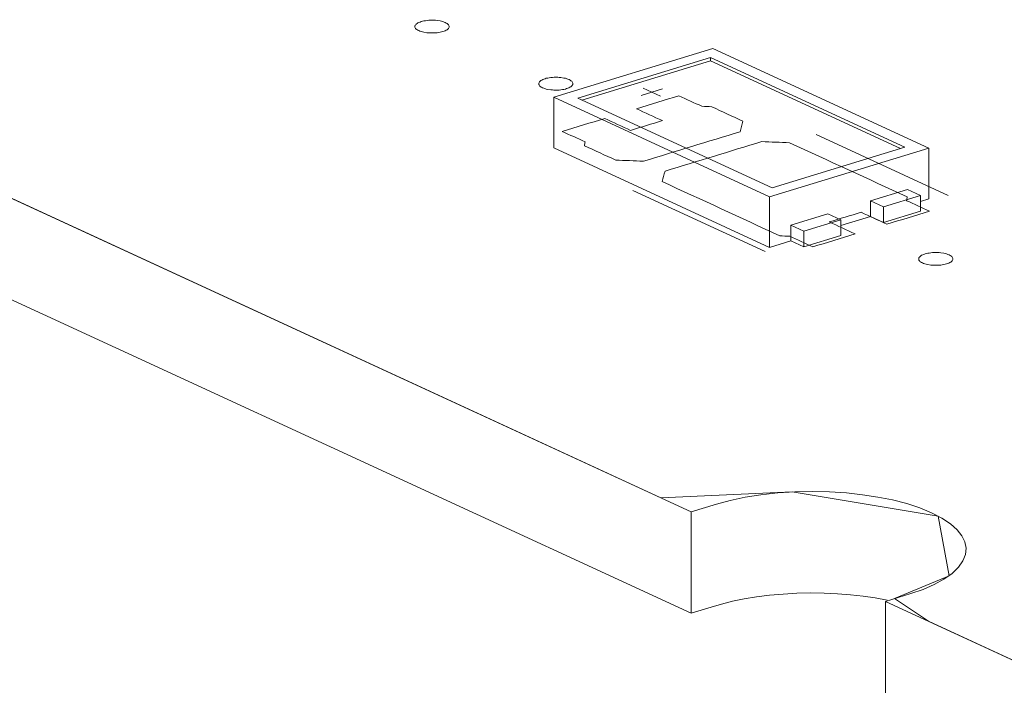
# Model space of a CAD drawing. Header units: inches. Extents: x -36 to 647, y 177 to 609.
# Tile 26 of 123: x 178 to 192, y 308 to 318. Entities that reach past the tile are written whole.
import ezdxf

# ---------------------------------------------------------------- set-up
doc = ezdxf.new("R2010")
doc.units = ezdxf.units.IN
doc.header["$MEASUREMENT"] = 0
doc.layers.add('1', color=7, linetype='Continuous')

# ---------------------------------------------------------------- blocks, each defined once
blk = doc.blocks.new('block 3487')
at = {"layer": '1', "color": 155, "lineweight": 18, "true_color": 0x4c7299}
blk.add_lwpolyline([(190.663, 316.179), (188.724, 315.587)], dxfattribs=at)
blk = doc.blocks.new('block 3488')
at = {"layer": '1', "color": 155, "lineweight": 18, "true_color": 0x4c7299}
blk.add_lwpolyline([(188.724, 315.587), (185.884, 316.897)], dxfattribs=at)
blk = doc.blocks.new('block 3937')
at = {"layer": '1', "color": 155, "lineweight": 18, "true_color": 0x4c7299}
blk.add_lwpolyline([(187.542, 310.849), (104.497, 349.157)], dxfattribs=at)
blk = doc.blocks.new('block 3944')
at = {"layer": '1', "color": 155, "lineweight": 18, "true_color": 0x4c7299}
blk.add_lwpolyline([(266.272, 274.531), (190.383, 309.538)], dxfattribs=at)
blk = doc.blocks.new('block 4017')
at = {"layer": '1', "color": 155, "lineweight": 18, "true_color": 0x4c7299}
blk.add_lwpolyline([(187.823, 317.49), (190.663, 316.179)], dxfattribs=at)
blk = doc.blocks.new('block 4018')
at = {"layer": '1', "color": 155, "lineweight": 18, "true_color": 0x4c7299}
blk.add_lwpolyline([(187.859, 317.622), (185.532, 316.911)], dxfattribs=at)
blk = doc.blocks.new('block 4019')
at = {"layer": '1', "color": 155, "lineweight": 18, "true_color": 0x4c7299}
blk.add_lwpolyline([(185.532, 316.911), (188.688, 315.455)], dxfattribs=at)
blk = doc.blocks.new('block 4020')
at = {"layer": '1', "color": 155, "lineweight": 18, "true_color": 0x4c7299}
blk.add_lwpolyline([(188.688, 315.455), (191.015, 316.166)], dxfattribs=at)
blk = doc.blocks.new('block 4021')
at = {"layer": '1', "color": 155, "lineweight": 18, "true_color": 0x4c7299}
blk.add_lwpolyline([(185.884, 316.897), (187.823, 317.49)], dxfattribs=at)
blk = doc.blocks.new('block 4022')
at = {"layer": '1', "color": 155, "lineweight": 18, "true_color": 0x4c7299}
blk.add_lwpolyline([(190.894, 315.474), (190.705, 315.561)], dxfattribs=at)
blk = doc.blocks.new('block 4023')
at = {"layer": '1', "color": 155, "lineweight": 18, "true_color": 0x4c7299}
blk.add_lwpolyline([(190.351, 315.308), (190.894, 315.474)], dxfattribs=at)
blk = doc.blocks.new('block 4024')
at = {"layer": '1', "color": 155, "lineweight": 18, "true_color": 0x4c7299}
blk.add_lwpolyline([(191.015, 316.166), (187.859, 317.622)], dxfattribs=at)
blk = doc.blocks.new('block 4025')
at = {"layer": '1', "color": 155, "lineweight": 18, "true_color": 0x4c7299}
blk.add_lwpolyline([(190.162, 315.395), (190.351, 315.308)], dxfattribs=at)
blk = doc.blocks.new('block 4026')
at = {"layer": '1', "color": 155, "lineweight": 18, "true_color": 0x4c7299}
blk.add_lwpolyline([(189.541, 315.206), (189.731, 315.119)], dxfattribs=at)
blk = doc.blocks.new('block 4027')
at = {"layer": '1', "color": 155, "lineweight": 18, "true_color": 0x4c7299}
blk.add_lwpolyline([(189.731, 315.119), (189.188, 314.953)], dxfattribs=at)
blk = doc.blocks.new('block 4478')
at = {"layer": '1', "color": 155, "lineweight": 18, "true_color": 0x4c7299}
blk.add_lwpolyline([(189.188, 314.953), (188.998, 315.04)], dxfattribs=at)
blk = doc.blocks.new('block 4545')
at = {"layer": '1', "color": 155, "lineweight": 18, "true_color": 0x4c7299}
blk.add_lwpolyline([(190.894, 315.474), (190.894, 315.242)], dxfattribs=at)
blk = doc.blocks.new('block 4546')
at = {"layer": '1', "color": 155, "lineweight": 18, "true_color": 0x4c7299}
blk.add_lwpolyline([(188.998, 315.04), (189.541, 315.206)], dxfattribs=at)
blk = doc.blocks.new('block 4547')
at = {"layer": '1', "color": 155, "lineweight": 18, "true_color": 0x4c7299}
blk.add_lwpolyline([(189.731, 314.887), (189.188, 314.721)], dxfattribs=at)
blk = doc.blocks.new('block 4548')
at = {"layer": '1', "color": 155, "lineweight": 18, "true_color": 0x4c7299}
blk.add_lwpolyline([(190.351, 315.076), (190.894, 315.242)], dxfattribs=at)
blk = doc.blocks.new('block 4549')
at = {"layer": '1', "color": 155, "lineweight": 18, "true_color": 0x4c7299}
blk.add_lwpolyline([(189.188, 314.721), (188.998, 314.808)], dxfattribs=at)
blk = doc.blocks.new('block 4886')
at = {"layer": '1', "color": 155, "lineweight": 18, "true_color": 0x4c7299}
blk.add_lwpolyline([(190.162, 315.164), (190.351, 315.076)], dxfattribs=at)
blk = doc.blocks.new('block 4887')
at = {"layer": '1', "color": 155, "lineweight": 18, "true_color": 0x4c7299}
blk.add_lwpolyline([(185.532, 316.169), (188.688, 314.713)], dxfattribs=at)
blk = doc.blocks.new('block 4888')
at = {"layer": '1', "color": 155, "lineweight": 18, "true_color": 0x4c7299}
blk.add_lwpolyline([(188.688, 314.713), (188.998, 314.808)], dxfattribs=at)
blk = doc.blocks.new('block 4889')
at = {"layer": '1', "color": 155, "lineweight": 18, "true_color": 0x4c7299}
blk.add_lwpolyline([(190.894, 315.387), (191.015, 315.424)], dxfattribs=at)
blk = doc.blocks.new('block 4890')
at = {"layer": '1', "color": 155, "lineweight": 18, "true_color": 0x4c7299}
blk.add_lwpolyline([(189.731, 315.032), (190.162, 315.164)], dxfattribs=at)
blk = doc.blocks.new('block 5219')
at = {"layer": '1', "color": 155, "lineweight": 18, "true_color": 0x4c7299}
blk.add_lwpolyline([(190.383, 308.055), (190.383, 309.538)], dxfattribs=at)
blk = doc.blocks.new('block 5220')
at = {"layer": '1', "color": 155, "lineweight": 18, "true_color": 0x4c7299}
blk.add_lwpolyline([(187.542, 309.366), (187.542, 310.849)], dxfattribs=at)
blk = doc.blocks.new('block 5247')
at = {"layer": '1', "color": 155, "lineweight": 18, "true_color": 0x4c7299}
blk.add_lwpolyline([(187.542, 309.366), (104.497, 347.674)], dxfattribs=at)
blk = doc.blocks.new('block 5363')
at = {"layer": '1', "color": 155, "lineweight": 18, "true_color": 0x4c7299}
blk.add_lwpolyline([(191.015, 316.166), (191.015, 315.424)], dxfattribs=at)
blk = doc.blocks.new('block 5364')
at = {"layer": '1', "color": 155, "lineweight": 18, "true_color": 0x4c7299}
blk.add_lwpolyline([(185.532, 316.911), (185.532, 316.169)], dxfattribs=at)
blk = doc.blocks.new('block 5365')
at = {"layer": '1', "color": 155, "lineweight": 18, "true_color": 0x4c7299}
blk.add_lwpolyline([(188.688, 315.455), (188.688, 314.713)], dxfattribs=at)
blk = doc.blocks.new('block 5366')
at = {"layer": '1', "color": 155, "lineweight": 18, "true_color": 0x4c7299}
blk.add_lwpolyline([(187.823, 317.443), (187.823, 317.49)], dxfattribs=at)
blk = doc.blocks.new('block 5367')
at = {"layer": '1', "color": 155, "lineweight": 18, "true_color": 0x4c7299}
blk.add_lwpolyline([(185.944, 316.869), (187.823, 317.443)], dxfattribs=at)
blk = doc.blocks.new('block 5368')
at = {"layer": '1', "color": 155, "lineweight": 18, "true_color": 0x4c7299}
blk.add_lwpolyline([(187.823, 317.443), (190.603, 316.161)], dxfattribs=at)
blk = doc.blocks.new('block 5369')
at = {"layer": '1', "color": 155, "lineweight": 18, "true_color": 0x4c7299}
blk.add_lwpolyline([(190.162, 315.395), (190.162, 315.164)], dxfattribs=at)
blk = doc.blocks.new('block 5370')
at = {"layer": '1', "color": 155, "lineweight": 18, "true_color": 0x4c7299}
blk.add_lwpolyline([(188.998, 315.04), (188.998, 314.808)], dxfattribs=at)
blk = doc.blocks.new('block 5371')
at = {"layer": '1', "color": 155, "lineweight": 18, "true_color": 0x4c7299}
blk.add_lwpolyline([(190.705, 315.561), (190.162, 315.395)], dxfattribs=at)
blk = doc.blocks.new('block 5372')
at = {"layer": '1', "color": 155, "lineweight": 18, "true_color": 0x4c7299}
blk.add_lwpolyline([(189.188, 314.953), (189.188, 314.721)], dxfattribs=at)
blk = doc.blocks.new('block 5373')
at = {"layer": '1', "color": 155, "lineweight": 18, "true_color": 0x4c7299}
blk.add_lwpolyline([(189.731, 315.119), (189.731, 314.887)], dxfattribs=at)
blk = doc.blocks.new('block 5374')
at = {"layer": '1', "color": 155, "lineweight": 18, "true_color": 0x4c7299}
blk.add_lwpolyline([(190.351, 315.308), (190.351, 315.076)], dxfattribs=at)
blk = doc.blocks.new('block 5776')
at = {"layer": '1', "color": 18, "lineweight": 13, "true_color": 0x4c0000}
blk.add_lwpolyline([(266.272, 274.531), (190.383, 309.538)], dxfattribs=at)
blk = doc.blocks.new('block 5781')
at = {"layer": '1', "color": 18, "lineweight": 13, "true_color": 0x4c0000}
blk.add_lwpolyline([(266.272, 274.531), (190.383, 309.538)], dxfattribs=at)
blk = doc.blocks.new('block 5846')
at = {"layer": '1', "color": 18, "lineweight": 13, "true_color": 0x4c0000}
blk.add_lwpolyline([(188.622, 314.654), (186.69, 315.545)], dxfattribs=at)
blk = doc.blocks.new('block 5857')
at = {"layer": '1', "color": 18, "lineweight": 13, "true_color": 0x4c0000}
blk.add_lwpolyline([(187.542, 310.849), (104.497, 349.157)], dxfattribs=at)
blk = doc.blocks.new('block 5878')
at = {"layer": '1', "color": 18, "lineweight": 13, "true_color": 0x4c0000}
blk.add_lwpolyline([(188.622, 314.654), (186.69, 315.545)], dxfattribs=at)
blk = doc.blocks.new('block 5890')
at = {"layer": '1', "color": 18, "lineweight": 13, "true_color": 0x4c0000}
blk.add_lwpolyline([(187.542, 310.849), (104.497, 349.157)], dxfattribs=at)
blk = doc.blocks.new('block 6061')
at = {"layer": '1', "color": 18, "lineweight": 13, "true_color": 0x4c0000}
blk.add_lwpolyline([(186.811, 316.937), (187.121, 317.032)], dxfattribs=at)
blk = doc.blocks.new('block 6090')
at = {"layer": '1', "color": 18, "lineweight": 13, "true_color": 0x4c0000}
blk.add_lwpolyline([(186.84, 317.043), (187.092, 316.926)], dxfattribs=at)
blk = doc.blocks.new('block 6096')
at = {"layer": '1', "color": 18, "lineweight": 13, "true_color": 0x4c0000}
blk.add_lwpolyline([(186.811, 316.937), (187.121, 317.032)], dxfattribs=at)
blk = doc.blocks.new('block 6105')
at = {"layer": '1', "color": 18, "lineweight": 13, "true_color": 0x4c0000}
blk.add_lwpolyline([(191.3, 315.472), (189.368, 316.363)], dxfattribs=at)
blk = doc.blocks.new('block 6116')
at = {"layer": '1', "color": 18, "lineweight": 13, "true_color": 0x4c0000}
blk.add_lwpolyline([(186.84, 317.043), (187.092, 316.926)], dxfattribs=at)
blk = doc.blocks.new('block 6121')
at = {"layer": '1', "color": 18, "lineweight": 13, "true_color": 0x4c0000}
blk.add_lwpolyline([(191.3, 315.472), (189.368, 316.363)], dxfattribs=at)
blk = doc.blocks.new('block 9141')
at = {"layer": '1', "color": 18, "lineweight": 13, "true_color": 0x4c0000}
blk.add_lwpolyline([(187.542, 310.849), (187.913, 310.962), (188.112, 311.015), (188.329, 311.06), (188.562, 311.096), (188.807, 311.123), (189.059, 311.139), (189.314, 311.145), (189.566, 311.139), (189.812, 311.124), (190.047, 311.098), (190.27, 311.064), (190.487, 311.021), (190.693, 310.967), (190.884, 310.904), (191.057, 310.833), (191.207, 310.755), (191.332, 310.672), (191.429, 310.586), (191.5, 310.497), (191.543, 310.408), (191.561, 310.317), (191.552, 310.223), (191.515, 310.129), (191.45, 310.037), (191.356, 309.947), (191.236, 309.863), (191.094, 309.784), (190.932, 309.714), (190.754, 309.652), (190.383, 309.538)], dxfattribs=at)
blk = doc.blocks.new('block 9148')
at = {"layer": '1', "color": 155, "lineweight": 18, "true_color": 0x4c7299}
blk.add_lwpolyline([(190.383, 309.538), (190.754, 309.652), (190.932, 309.714), (191.094, 309.784), (191.236, 309.863), (191.356, 309.947), (191.45, 310.037), (191.515, 310.129), (191.552, 310.223), (191.561, 310.317), (191.543, 310.408), (191.5, 310.497), (191.429, 310.586), (191.332, 310.672), (191.207, 310.755), (191.057, 310.833), (190.884, 310.904), (190.693, 310.967), (190.487, 311.021), (190.27, 311.064), (190.047, 311.098), (189.812, 311.124), (189.566, 311.139), (189.314, 311.145), (189.059, 311.139), (188.807, 311.123), (188.562, 311.096), (188.329, 311.06), (188.112, 311.015), (187.913, 310.962), (187.542, 310.849)], dxfattribs=at)
blk = doc.blocks.new('block 9162')
at = {"layer": '1', "color": 155, "lineweight": 18, "true_color": 0x4c7299}
blk.add_lwpolyline([(190.405, 309.555), (190.232, 309.588), (190.056, 309.614), (189.873, 309.635), (189.682, 309.65), (189.485, 309.659), (189.285, 309.662), (189.084, 309.657), (188.884, 309.646), (188.688, 309.629), (188.498, 309.605), (188.316, 309.575), (188.144, 309.539), (187.984, 309.499), (187.835, 309.455), (187.542, 309.366)], dxfattribs=at)
blk = doc.blocks.new('block 9164')
at = {"layer": '1', "color": 18, "lineweight": 13, "true_color": 0x4c0000}
blk.add_lwpolyline([(192.489, 308.567), (191.013, 309.248), (190.515, 309.579), (191.311, 309.913), (191.153, 310.786), (189.018, 311.138), (187.099, 311.053), (185.623, 311.734), (173.818, 317.18), (126.597, 338.962)], dxfattribs=at)
blk = doc.blocks.new('block 9197')
at = {"layer": '1', "color": 18, "lineweight": 13, "true_color": 0x4c0000}
blk.add_open_spline([(188.299, 316.559), (188.286, 316.508), (188.272, 316.457), (188.259, 316.406), (187.787, 316.262), (187.315, 316.118), (186.844, 315.974), (186.708, 315.98), (186.573, 315.985), (186.438, 315.99), (186.286, 316.06), (186.133, 316.131), (185.981, 316.201), (185.985, 316.219), (185.988, 316.237), (185.991, 316.256), (185.88, 316.307), (185.768, 316.359), (185.657, 316.41), (185.863, 316.473), (186.07, 316.536), (186.277, 316.6), (186.403, 316.541), (186.53, 316.483), (186.656, 316.425), (186.811, 316.472), (186.966, 316.52), (187.121, 316.567), (186.995, 316.625), (186.869, 316.684), (186.742, 316.742), (186.949, 316.805), (187.156, 316.868), (187.363, 316.931), (187.474, 316.88), (187.586, 316.828), (187.698, 316.777), (187.746, 316.775), (187.794, 316.772), (187.843, 316.77), (187.995, 316.699), (188.147, 316.629), (188.299, 316.559)], degree=3, knots=[0, 0, 0, 0, 1, 1, 1, 2, 2, 2, 3, 3, 3, 4, 4, 4, 5, 5, 5, 6, 6, 6, 7, 7, 7, 8, 8, 8, 9, 9, 9, 10, 10, 10, 11, 11, 11, 12, 12, 12, 13, 13, 13, 14, 14, 14, 14], dxfattribs=at)
blk = doc.blocks.new('block 9217')
at = {"layer": '1', "color": 18, "lineweight": 13, "true_color": 0x4c0000}
blk.add_open_spline([(188.299, 316.559), (188.286, 316.508), (188.272, 316.457), (188.259, 316.406), (187.787, 316.262), (187.315, 316.118), (186.844, 315.974), (186.708, 315.98), (186.573, 315.985), (186.438, 315.99), (186.286, 316.06), (186.133, 316.131), (185.981, 316.201), (185.985, 316.219), (185.988, 316.237), (185.991, 316.256), (185.88, 316.307), (185.768, 316.359), (185.657, 316.41), (185.863, 316.473), (186.07, 316.536), (186.277, 316.6), (186.403, 316.541), (186.53, 316.483), (186.656, 316.425), (186.811, 316.472), (186.966, 316.52), (187.121, 316.567), (186.995, 316.625), (186.869, 316.684), (186.742, 316.742), (186.949, 316.805), (187.156, 316.868), (187.363, 316.931), (187.474, 316.88), (187.586, 316.828), (187.698, 316.777), (187.746, 316.775), (187.794, 316.772), (187.843, 316.77), (187.995, 316.699), (188.147, 316.629), (188.299, 316.559)], degree=3, knots=[0, 0, 0, 0, 1, 1, 1, 2, 2, 2, 3, 3, 3, 4, 4, 4, 5, 5, 5, 6, 6, 6, 7, 7, 7, 8, 8, 8, 9, 9, 9, 10, 10, 10, 11, 11, 11, 12, 12, 12, 13, 13, 13, 14, 14, 14, 14], dxfattribs=at)
blk = doc.blocks.new('block 9218')
at = {"layer": '1', "color": 18, "lineweight": 13, "true_color": 0x4c0000}
blk.add_open_spline([(190.403, 315.053), (190.61, 315.116), (190.817, 315.179), (191.024, 315.243), (190.912, 315.294), (190.801, 315.346), (190.689, 315.397), (190.693, 315.415), (190.696, 315.434), (190.699, 315.452), (190.126, 315.716), (189.553, 315.98), (188.98, 316.245), (188.845, 316.25), (188.71, 316.255), (188.574, 316.261), (188.103, 316.117), (187.631, 315.973), (187.159, 315.829), (187.146, 315.778), (187.132, 315.727), (187.119, 315.676), (187.692, 315.412), (188.265, 315.147), (188.838, 314.883), (188.886, 314.881), (188.935, 314.878), (188.983, 314.876), (189.095, 314.824), (189.206, 314.773), (189.318, 314.721), (189.524, 314.784), (189.731, 314.848), (189.938, 314.911), (189.812, 314.969), (189.686, 315.027), (189.559, 315.086), (189.714, 315.133), (189.87, 315.18), (190.025, 315.228), (190.151, 315.169), (190.277, 315.111), (190.403, 315.053)], degree=3, knots=[0, 0, 0, 0, 1, 1, 1, 2, 2, 2, 3, 3, 3, 4, 4, 4, 5, 5, 5, 6, 6, 6, 7, 7, 7, 8, 8, 8, 9, 9, 9, 10, 10, 10, 11, 11, 11, 12, 12, 12, 13, 13, 13, 14, 14, 14, 14], dxfattribs=at)
blk = doc.blocks.new('block 9262')
at = {"layer": '1', "color": 18, "lineweight": 13, "true_color": 0x4c0000}
blk.add_open_spline([(190.403, 315.053), (190.61, 315.116), (190.817, 315.179), (191.024, 315.243), (190.912, 315.294), (190.801, 315.346), (190.689, 315.397), (190.693, 315.415), (190.696, 315.434), (190.699, 315.452), (190.126, 315.716), (189.553, 315.98), (188.98, 316.245), (188.845, 316.25), (188.71, 316.255), (188.574, 316.261), (188.103, 316.117), (187.631, 315.973), (187.159, 315.829), (187.146, 315.778), (187.132, 315.727), (187.119, 315.676), (187.692, 315.412), (188.265, 315.147), (188.838, 314.883), (188.886, 314.881), (188.935, 314.878), (188.983, 314.876), (189.095, 314.824), (189.206, 314.773), (189.318, 314.721), (189.524, 314.784), (189.731, 314.848), (189.938, 314.911), (189.812, 314.969), (189.686, 315.027), (189.559, 315.086), (189.714, 315.133), (189.87, 315.18), (190.025, 315.228), (190.151, 315.169), (190.277, 315.111), (190.403, 315.053)], degree=3, knots=[0, 0, 0, 0, 1, 1, 1, 2, 2, 2, 3, 3, 3, 4, 4, 4, 5, 5, 5, 6, 6, 6, 7, 7, 7, 8, 8, 8, 9, 9, 9, 10, 10, 10, 11, 11, 11, 12, 12, 12, 13, 13, 13, 14, 14, 14, 14], dxfattribs=at)
blk = doc.blocks.new('block 9264')
at = {"layer": '1', "color": 18, "lineweight": 13, "true_color": 0x4c0000}
blk.add_open_spline([(188.299, 316.559), (188.286, 316.508), (188.272, 316.457), (188.259, 316.406), (187.787, 316.262), (187.315, 316.118), (186.844, 315.974), (186.708, 315.98), (186.573, 315.985), (186.438, 315.99), (186.286, 316.06), (186.133, 316.131), (185.981, 316.201), (185.985, 316.219), (185.988, 316.237), (185.991, 316.256), (185.88, 316.307), (185.768, 316.359), (185.657, 316.41), (185.863, 316.473), (186.07, 316.536), (186.277, 316.6), (186.403, 316.541), (186.53, 316.483), (186.656, 316.425), (186.811, 316.472), (186.966, 316.52), (187.121, 316.567), (186.995, 316.625), (186.869, 316.684), (186.742, 316.742), (186.949, 316.805), (187.156, 316.868), (187.363, 316.931), (187.474, 316.88), (187.586, 316.828), (187.698, 316.777), (187.746, 316.775), (187.794, 316.772), (187.843, 316.77), (187.995, 316.699), (188.147, 316.629), (188.299, 316.559)], degree=3, knots=[0, 0, 0, 0, 1, 1, 1, 2, 2, 2, 3, 3, 3, 4, 4, 4, 5, 5, 5, 6, 6, 6, 7, 7, 7, 8, 8, 8, 9, 9, 9, 10, 10, 10, 11, 11, 11, 12, 12, 12, 13, 13, 13, 14, 14, 14, 14], dxfattribs=at)
blk = doc.blocks.new('block 9341')
at = {"layer": '1', "color": 18, "lineweight": 13, "true_color": 0x4c0000}
blk.add_open_spline([(190.403, 315.053), (190.61, 315.116), (190.817, 315.179), (191.024, 315.243), (190.912, 315.294), (190.801, 315.346), (190.689, 315.397), (190.693, 315.415), (190.696, 315.434), (190.699, 315.452), (190.126, 315.716), (189.553, 315.98), (188.98, 316.245), (188.845, 316.25), (188.71, 316.255), (188.574, 316.261), (188.103, 316.117), (187.631, 315.973), (187.159, 315.829), (187.146, 315.778), (187.132, 315.727), (187.119, 315.676), (187.692, 315.412), (188.265, 315.147), (188.838, 314.883), (188.886, 314.881), (188.935, 314.878), (188.983, 314.876), (189.095, 314.824), (189.206, 314.773), (189.318, 314.721), (189.524, 314.784), (189.731, 314.848), (189.938, 314.911), (189.812, 314.969), (189.686, 315.027), (189.559, 315.086), (189.714, 315.133), (189.87, 315.18), (190.025, 315.228), (190.151, 315.169), (190.277, 315.111), (190.403, 315.053)], degree=3, knots=[0, 0, 0, 0, 1, 1, 1, 2, 2, 2, 3, 3, 3, 4, 4, 4, 5, 5, 5, 6, 6, 6, 7, 7, 7, 8, 8, 8, 9, 9, 9, 10, 10, 10, 11, 11, 11, 12, 12, 12, 13, 13, 13, 14, 14, 14, 14], dxfattribs=at)
blk = doc.blocks.new('block 9410')
at = {"layer": '1', "color": 18, "lineweight": 13, "true_color": 0x4c0000}
blk.add_open_spline([(190.403, 315.053), (190.61, 315.116), (190.817, 315.179), (191.024, 315.243), (190.912, 315.294), (190.801, 315.346), (190.689, 315.397), (190.693, 315.415), (190.696, 315.434), (190.699, 315.452), (190.126, 315.716), (189.553, 315.98), (188.98, 316.245), (188.845, 316.25), (188.71, 316.255), (188.574, 316.261), (188.103, 316.117), (187.631, 315.973), (187.159, 315.829), (187.146, 315.778), (187.132, 315.727), (187.119, 315.676), (187.692, 315.412), (188.265, 315.147), (188.838, 314.883), (188.886, 314.881), (188.935, 314.878), (188.983, 314.876), (189.095, 314.824), (189.206, 314.773), (189.318, 314.721), (189.524, 314.784), (189.731, 314.848), (189.938, 314.911), (189.812, 314.969), (189.686, 315.027), (189.559, 315.086), (189.714, 315.133), (189.87, 315.18), (190.025, 315.228), (190.151, 315.169), (190.277, 315.111), (190.403, 315.053)], degree=3, knots=[0, 0, 0, 0, 1, 1, 1, 2, 2, 2, 3, 3, 3, 4, 4, 4, 5, 5, 5, 6, 6, 6, 7, 7, 7, 8, 8, 8, 9, 9, 9, 10, 10, 10, 11, 11, 11, 12, 12, 12, 13, 13, 13, 14, 14, 14, 14], dxfattribs=at)
blk = doc.blocks.new('block 9512')
at = {"layer": '1', "color": 18, "lineweight": 13, "true_color": 0x4c0000}
blk.add_open_spline([(188.299, 316.559), (188.286, 316.508), (188.272, 316.457), (188.259, 316.406), (187.787, 316.262), (187.315, 316.118), (186.844, 315.974), (186.708, 315.98), (186.573, 315.985), (186.438, 315.99), (186.286, 316.06), (186.133, 316.131), (185.981, 316.201), (185.985, 316.219), (185.988, 316.237), (185.991, 316.256), (185.88, 316.307), (185.768, 316.359), (185.657, 316.41), (185.863, 316.473), (186.07, 316.536), (186.277, 316.6), (186.403, 316.541), (186.53, 316.483), (186.656, 316.425), (186.811, 316.472), (186.966, 316.52), (187.121, 316.567), (186.995, 316.625), (186.869, 316.684), (186.742, 316.742), (186.949, 316.805), (187.156, 316.868), (187.363, 316.931), (187.474, 316.88), (187.586, 316.828), (187.698, 316.777), (187.746, 316.775), (187.794, 316.772), (187.843, 316.77), (187.995, 316.699), (188.147, 316.629), (188.299, 316.559)], degree=3, knots=[0, 0, 0, 0, 1, 1, 1, 2, 2, 2, 3, 3, 3, 4, 4, 4, 5, 5, 5, 6, 6, 6, 7, 7, 7, 8, 8, 8, 9, 9, 9, 10, 10, 10, 11, 11, 11, 12, 12, 12, 13, 13, 13, 14, 14, 14, 14], dxfattribs=at)
blk = doc.blocks.new('block 9548')
at = {"layer": '1', "color": 18, "lineweight": 13, "true_color": 0x4c0000}
blk.add_lwpolyline([(192.489, 308.567), (191.013, 309.248), (190.515, 309.579), (191.311, 309.913), (191.153, 310.786), (189.018, 311.138), (187.099, 311.053), (185.623, 311.734), (173.818, 317.18), (126.597, 338.962)], dxfattribs=at)
blk = doc.blocks.new('block 9651')
at = {"layer": '1', "color": 18, "lineweight": 13, "true_color": 0x4c0000}
blk.add_lwpolyline([(187.542, 310.849), (187.913, 310.962), (188.112, 311.015), (188.329, 311.06), (188.562, 311.096), (188.807, 311.123), (189.059, 311.139), (189.314, 311.145), (189.566, 311.139), (189.812, 311.124), (190.047, 311.098), (190.27, 311.064), (190.487, 311.021), (190.693, 310.967), (190.884, 310.904), (191.057, 310.833), (191.207, 310.755), (191.332, 310.672), (191.429, 310.586), (191.5, 310.497), (191.543, 310.408), (191.561, 310.317), (191.552, 310.223), (191.515, 310.129), (191.45, 310.037), (191.356, 309.947), (191.236, 309.863), (191.094, 309.784), (190.932, 309.714), (190.754, 309.652), (190.383, 309.538)], dxfattribs=at)
blk = doc.blocks.new('block 9840')
at = {"layer": '1', "color": 18, "lineweight": 13, "true_color": 0x4c0000}
blk.add_lwpolyline([(183.596, 318.015), (183.615, 318.02), (183.635, 318.025), (183.658, 318.029), (183.681, 318.032), (183.705, 318.034), (183.73, 318.036), (183.78, 318.036), (183.804, 318.034), (183.828, 318.032), (183.871, 318.025), (183.892, 318.02), (183.912, 318.015), (183.931, 318.008), (183.947, 318.001), (183.962, 317.994), (183.975, 317.986), (183.985, 317.977), (183.993, 317.969), (183.999, 317.96), (184.002, 317.951), (184.003, 317.942), (184.002, 317.933), (183.999, 317.924), (183.993, 317.915), (183.984, 317.906), (183.973, 317.897), (183.96, 317.889), (183.945, 317.882), (183.929, 317.875), (183.911, 317.869), (183.892, 317.864), (183.871, 317.859), (183.849, 317.855), (183.826, 317.852), (183.801, 317.85), (183.776, 317.849), (183.727, 317.849), (183.703, 317.85), (183.679, 317.853), (183.635, 317.859), (183.615, 317.864), (183.595, 317.87), (183.576, 317.876), (183.559, 317.883), (183.545, 317.891), (183.532, 317.899), (183.521, 317.907), (183.513, 317.916), (183.508, 317.924), (183.504, 317.933), (183.503, 317.942), (183.504, 317.951), (183.508, 317.961), (183.514, 317.97), (183.523, 317.979), (183.534, 317.987), (183.547, 317.995), (183.561, 318.002), (183.578, 318.009), (183.596, 318.015)], dxfattribs=at)
blk = doc.blocks.new('block 9843')
at = {"layer": '1', "color": 18, "lineweight": 13, "true_color": 0x4c0000}
blk.add_lwpolyline([(185.405, 317.18), (185.424, 317.186), (185.445, 317.19), (185.467, 317.194), (185.491, 317.197), (185.515, 317.2), (185.54, 317.201), (185.59, 317.201), (185.614, 317.199), (185.637, 317.197), (185.681, 317.19), (185.702, 317.186), (185.722, 317.18), (185.74, 317.174), (185.757, 317.167), (185.772, 317.159), (185.784, 317.151), (185.795, 317.143), (185.803, 317.134), (185.808, 317.125), (185.812, 317.117), (185.813, 317.108), (185.812, 317.098), (185.808, 317.089), (185.802, 317.08), (185.793, 317.071), (185.783, 317.063), (185.77, 317.055), (185.755, 317.047), (185.738, 317.041), (185.721, 317.035), (185.702, 317.029), (185.681, 317.025), (185.659, 317.021), (185.635, 317.018), (185.611, 317.015), (185.586, 317.014), (185.536, 317.014), (185.512, 317.016), (185.489, 317.018), (185.445, 317.025), (185.424, 317.029), (185.404, 317.035), (185.386, 317.041), (185.369, 317.048), (185.354, 317.056), (185.341, 317.064), (185.331, 317.072), (185.323, 317.081), (185.317, 317.09), (185.314, 317.098), (185.313, 317.107), (185.314, 317.117), (185.318, 317.126), (185.324, 317.135), (185.332, 317.144), (185.343, 317.152), (185.356, 317.16), (185.371, 317.168), (185.387, 317.174), (185.405, 317.18)], dxfattribs=at)
blk = doc.blocks.new('block 9856')
at = {"layer": '1', "color": 18, "lineweight": 13, "true_color": 0x4c0000}
blk.add_lwpolyline([(190.96, 314.618), (190.979, 314.623), (191, 314.628), (191.022, 314.632), (191.045, 314.635), (191.07, 314.637), (191.095, 314.639), (191.144, 314.639), (191.168, 314.637), (191.192, 314.635), (191.236, 314.628), (191.256, 314.623), (191.276, 314.618), (191.295, 314.611), (191.312, 314.604), (191.326, 314.597), (191.339, 314.589), (191.35, 314.58), (191.358, 314.572), (191.363, 314.563), (191.367, 314.554), (191.368, 314.545), (191.367, 314.536), (191.363, 314.527), (191.357, 314.518), (191.348, 314.509), (191.337, 314.5), (191.324, 314.492), (191.31, 314.485), (191.293, 314.478), (191.275, 314.472), (191.256, 314.467), (191.236, 314.462), (191.213, 314.458), (191.19, 314.455), (191.166, 314.453), (191.141, 314.452), (191.091, 314.452), (191.067, 314.453), (191.043, 314.455), (191, 314.462), (190.979, 314.467), (190.959, 314.473), (190.94, 314.479), (190.924, 314.486), (190.909, 314.493), (190.896, 314.502), (190.886, 314.51), (190.878, 314.519), (190.872, 314.527), (190.869, 314.536), (190.868, 314.545), (190.869, 314.554), (190.872, 314.564), (190.878, 314.573), (190.887, 314.582), (190.898, 314.59), (190.911, 314.598), (190.926, 314.605), (190.942, 314.612), (190.96, 314.618)], dxfattribs=at)
blk = doc.blocks.new('block 9872')
at = {"layer": '1', "color": 18, "lineweight": 13, "true_color": 0x4c0000}
blk.add_lwpolyline([(190.96, 314.618), (190.979, 314.623), (191, 314.628), (191.022, 314.632), (191.045, 314.635), (191.07, 314.637), (191.095, 314.639), (191.144, 314.639), (191.168, 314.637), (191.192, 314.635), (191.236, 314.628), (191.256, 314.623), (191.276, 314.618), (191.295, 314.611), (191.312, 314.604), (191.326, 314.597), (191.339, 314.589), (191.35, 314.58), (191.358, 314.572), (191.363, 314.563), (191.367, 314.554), (191.368, 314.545), (191.367, 314.536), (191.363, 314.527), (191.357, 314.518), (191.348, 314.509), (191.337, 314.5), (191.324, 314.492), (191.31, 314.485), (191.293, 314.478), (191.275, 314.472), (191.256, 314.467), (191.236, 314.462), (191.213, 314.458), (191.19, 314.455), (191.166, 314.453), (191.141, 314.452), (191.091, 314.452), (191.067, 314.453), (191.043, 314.455), (191, 314.462), (190.979, 314.467), (190.959, 314.473), (190.94, 314.479), (190.924, 314.486), (190.909, 314.493), (190.896, 314.502), (190.886, 314.51), (190.878, 314.519), (190.872, 314.527), (190.869, 314.536), (190.868, 314.545), (190.869, 314.554), (190.872, 314.564), (190.878, 314.573), (190.887, 314.582), (190.898, 314.59), (190.911, 314.598), (190.926, 314.605), (190.942, 314.612), (190.96, 314.618)], dxfattribs=at)
blk = doc.blocks.new('block 9876')
at = {"layer": '1', "color": 18, "lineweight": 13, "true_color": 0x4c0000}
blk.add_lwpolyline([(185.405, 317.18), (185.424, 317.186), (185.445, 317.19), (185.467, 317.194), (185.491, 317.197), (185.515, 317.2), (185.54, 317.201), (185.59, 317.201), (185.614, 317.199), (185.637, 317.197), (185.681, 317.19), (185.702, 317.186), (185.722, 317.18), (185.74, 317.174), (185.757, 317.167), (185.772, 317.159), (185.784, 317.151), (185.795, 317.143), (185.803, 317.134), (185.808, 317.125), (185.812, 317.117), (185.813, 317.108), (185.812, 317.098), (185.808, 317.089), (185.802, 317.08), (185.793, 317.071), (185.783, 317.063), (185.77, 317.055), (185.755, 317.047), (185.738, 317.041), (185.721, 317.035), (185.702, 317.029), (185.681, 317.025), (185.659, 317.021), (185.635, 317.018), (185.611, 317.015), (185.586, 317.014), (185.536, 317.014), (185.512, 317.016), (185.489, 317.018), (185.445, 317.025), (185.424, 317.029), (185.404, 317.035), (185.386, 317.041), (185.369, 317.048), (185.354, 317.056), (185.341, 317.064), (185.331, 317.072), (185.323, 317.081), (185.317, 317.09), (185.314, 317.098), (185.313, 317.107), (185.314, 317.117), (185.318, 317.126), (185.324, 317.135), (185.332, 317.144), (185.343, 317.152), (185.356, 317.16), (185.371, 317.168), (185.387, 317.174), (185.405, 317.18)], dxfattribs=at)
blk = doc.blocks.new('block 9881')
at = {"layer": '1', "color": 18, "lineweight": 13, "true_color": 0x4c0000}
blk.add_lwpolyline([(183.596, 318.015), (183.615, 318.02), (183.635, 318.025), (183.658, 318.029), (183.681, 318.032), (183.705, 318.034), (183.73, 318.036), (183.78, 318.036), (183.804, 318.034), (183.828, 318.032), (183.871, 318.025), (183.892, 318.02), (183.912, 318.015), (183.931, 318.008), (183.947, 318.001), (183.962, 317.994), (183.975, 317.986), (183.985, 317.977), (183.993, 317.969), (183.999, 317.96), (184.002, 317.951), (184.003, 317.942), (184.002, 317.933), (183.999, 317.924), (183.993, 317.915), (183.984, 317.906), (183.973, 317.897), (183.96, 317.889), (183.945, 317.882), (183.929, 317.875), (183.911, 317.869), (183.892, 317.864), (183.871, 317.859), (183.849, 317.855), (183.826, 317.852), (183.801, 317.85), (183.776, 317.849), (183.727, 317.849), (183.703, 317.85), (183.679, 317.853), (183.635, 317.859), (183.615, 317.864), (183.595, 317.87), (183.576, 317.876), (183.559, 317.883), (183.545, 317.891), (183.532, 317.899), (183.521, 317.907), (183.513, 317.916), (183.508, 317.924), (183.504, 317.933), (183.503, 317.942), (183.504, 317.951), (183.508, 317.961), (183.514, 317.97), (183.523, 317.979), (183.534, 317.987), (183.547, 317.995), (183.561, 318.002), (183.578, 318.009), (183.596, 318.015)], dxfattribs=at)

msp = doc.modelspace()

# ---------------------------------------------------------------- block references
at = {"layer": '1'}
for name in ['block 9164', 'block 9548', 'block 3937', 'block 5857', 'block 5890', 'block 5247', 'block 9840', 'block 9881', 'block 4018', 'block 4024', 'block 4021', 'block 5367', 'block 4017', 'block 5366', 'block 5368', 'block 9843', 'block 9876', 'block 6061', 'block 6096', 'block 6090', 'block 6116', 'block 4019', 'block 5364', 'block 9197', 'block 9217', 'block 9264', 'block 9512', 'block 3488', 'block 9218', 'block 9262', 'block 9341', 'block 9410', 'block 6105', 'block 6121', 'block 4887', 'block 4020', 'block 3487', 'block 5363', 'block 5846', 'block 5878', 'block 5371', 'block 4022', 'block 5365', 'block 4025', 'block 5369', 'block 4023', 'block 4545', 'block 4889', 'block 5374', 'block 4548', 'block 4546', 'block 4027', 'block 4026', 'block 4890', 'block 5373', 'block 4886', 'block 4478', 'block 5370', 'block 5372', 'block 4888', 'block 4549', 'block 4547', 'block 9856', 'block 9872', 'block 9141', 'block 9148', 'block 9651', 'block 5220', 'block 9162', 'block 3944', 'block 5219', 'block 5776', 'block 5781']:
    msp.add_blockref(name, (0, 0), dxfattribs=at)

doc.saveas('drawing.dxf')
